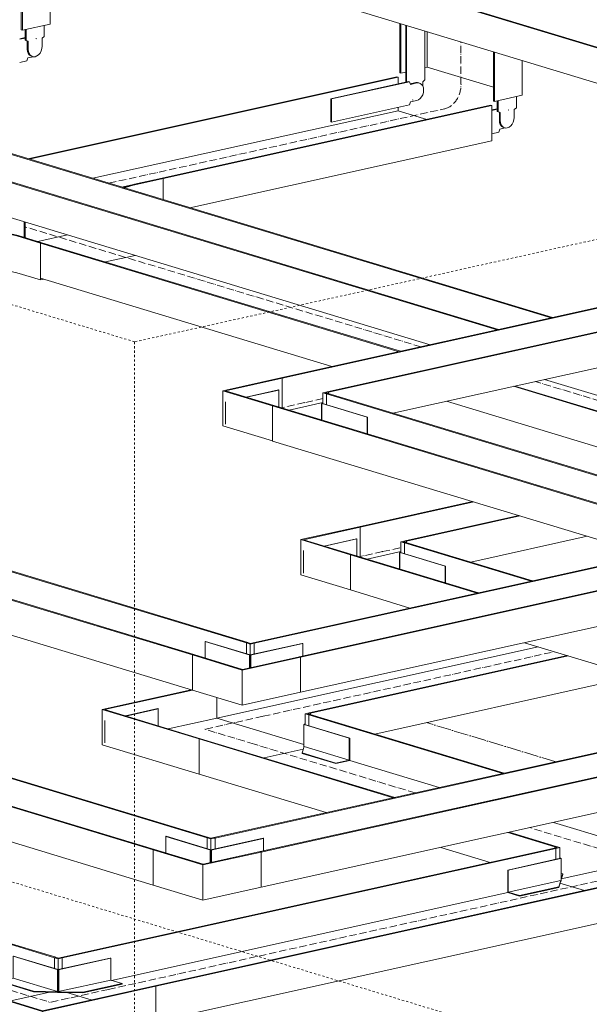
# Model space of a CAD drawing. Header units: millimetres. Extents: x 5617 to 103919, y 7718 to 242078.
# Tile 17 of 24: x 65252 to 66033, y 230880 to 232231. Entities that reach past the tile are written whole.
import ezdxf

# ---------------------------------------------------------------- set-up
doc = ezdxf.new("R2010")
doc.units = ezdxf.units.MM
for name, pattern in [('Линия сетки', [25, 20, -2.5, 0, -2.5]), ('Осевая', [14, 10, -2, 0, -2]), ('Скрыто', [6, 3, -3])]:
    doc.linetypes.add(name, pattern=pattern)
doc.layers.add('Границы 3D вида', color=7, linetype='Скрыто', lineweight=20, true_color=0x0080c0)
for name, color, linetype, lineweight in [('Кабельные лотки', 7, 'Continuous', 18), ('Осевая линия', 7, 'Осевая', 18), ('Соединительные детали кабельных лотков', 7, 'Continuous', 18), ('Уровни', 7, 'Continuous', 9)]:
    doc.layers.add(name, color=color, linetype=linetype, lineweight=lineweight)

# ---------------------------------------------------------------- blocks, each defined once
blk = doc.blocks.new('OSTEC_CLH - ЛН_ ЛП - СЛУМИ - Угол горизонтальный - ZS - Цинкование по методу Сендзимира-V48-МКСС_К1_L28')
at = {"layer": 'Осевая линия'}
for p, q in [((74145.4, 230903.4), (74213.6, 230882.7)), ((74146, 230903.2), (74145.4, 230903.4)), ((74293.4, 230900.5), (74213.6, 230882.7))]:
    blk.add_line(p, q, dxfattribs=at)
at = {"layer": 'Соединительные детали кабельных лотков'}
for p, q in [((74219.4, 230944), (74221.4, 230944.5)), ((74219.4, 230928.7), (74219.4, 230944)), ((74224.3, 230942.5), (74219.4, 230944)), ((74221.4, 230944.5), (74224.6, 230943.5)), ((74224.3, 230942.5), (74230.1, 230943.8)), ((74228.4, 230944.3), (74224.6, 230943.5)), ((74230.1, 230943.8), (74228.4, 230944.3)), ((74230.1, 230943.8), (74230.1, 230928.6)), ((74224.3, 230927.3), (74224.3, 230942.5)), ((74069.4, 230910.7), (74071.3, 230911.2)), ((74069.4, 230862.4), (74069.4, 230910.7)), ((74202.7, 230870.3), (74069.4, 230910.7)), ((74202.9, 230871.2), (74071.3, 230911.2)), ((74202.7, 230870.3), (74358.4, 230904.9)), ((74356.8, 230905.4), (74202.9, 230871.2)), ((74358.4, 230904.9), (74356.8, 230905.4)), ((74358.4, 230904.9), (74358.4, 230856.6)), ((74159.4, 230884.9), (74212.4, 230896.6)), ((74269.5, 230886), (74236.2, 230896.1)), ((74202.7, 230822), (74069.4, 230862.4)), ((74202.7, 230822), (74202.7, 230870.3)), ((74358.4, 230856.6), (74202.7, 230822))]:
    blk.add_line(p, q, dxfattribs=at)
blk = doc.blocks.new('OSTEC_U - ЛН_ ЛП - СЛУМИ - OSTEC_U - ЛН_ ЛП - СЛУМИ-V49-МКСС_К1_L28')
at = {"layer": 'Соединительные детали кабельных лотков'}
for p, q in [((74163.2, 230946.2), (74162.5, 230946)), ((74162.5, 230946), (74224.3, 230927.3)), ((74162.5, 230916), (74162.5, 230946)), ((74224.3, 230927.6), (74163.2, 230946.2)), ((74295.9, 230943.5), (74224.3, 230927.6)), ((74224.3, 230927.3), (74296.4, 230943.3)), ((74296.4, 230943.3), (74295.9, 230943.5)), ((74296.4, 230943.3), (74296.4, 230913.3)), ((74144.3, 230911.9), (74162.5, 230916)), ((74162.5, 230916), (74223.5, 230897.5)), ((74223.4, 230927.3), (74223.4, 230896.4)), ((74223.5, 230927.2), (74224.3, 230927.3)), ((74223.5, 230927.2), (74223.5, 230896.3)), ((74224.3, 230927.3), (74224.3, 230897.2)), ((74224.3, 230927.3), (74225, 230927.1)), ((74224.3, 230897.2), (74224.3, 230927.3)), ((74225, 230896.2), (74225, 230927.1)), ((74225.2, 230896.4), (74225.2, 230927.3)), ((74144.3, 230911.9), (74190.4, 230897.9)), ((74144.3, 230911.1), (74144.3, 230911.9)), ((74190.4, 230897.1), (74144.3, 230911.1)), ((74225, 230897.4), (74296.4, 230913.3)), ((74258.1, 230896.6), (74312, 230908.5)), ((74312, 230907.7), (74258.1, 230895.7)), ((74296.4, 230913.3), (74312, 230908.5)), ((74312, 230908.5), (74312, 230907.7)), ((74190.4, 230897.9), (74223.5, 230897.3)), ((74190.4, 230897.1), (74190.4, 230897.9)), ((74224.3, 230896.4), (74190.4, 230897.1)), ((74224.3, 230896.4), (74223.5, 230896.3)), ((74258.1, 230895.7), (74224.3, 230896.4)), ((74225, 230896.2), (74224.3, 230896.4)), ((74225, 230897.2), (74258.1, 230896.6)), ((74258.1, 230896.6), (74258.1, 230895.7))]:
    blk.add_line(p, q, dxfattribs=at)
for points in [[(74223.7, 230927.5, 0), (74223.5, 230927.4, 0), (74223.4, 230927.4, 0), (74223.4, 230927.3, 0), (74223.4, 230927.3, 0), (74223.4, 230927.2, 0)], [(74225, 230927.1, 0), (74225.1, 230927.2, 0), (74225.1, 230927.2, 0), (74225.2, 230927.3, 0), (74225.1, 230927.3, 0), (74225.1, 230927.4, 0), (74224.9, 230927.4, 0)], [(74223.4, 230896.3, 0), (74223.4, 230896.4, 0), (74223.4, 230896.4, 0)], [(74225.2, 230896.4, 0), (74225.1, 230896.3, 0), (74225.1, 230896.3, 0), (74225, 230896.2, 0)]]:
    blk.add_polyline3d(points, dxfattribs=at)
blk = doc.blocks.new('OSTEC_CLH - ЛН_ ЛП - СЛУМИ - Угол горизонтальный - ZS - Цинкование по методу Сендзимира-V50-МКСС_К1_L28')
at = {"layer": 'Осевая линия'}
for p, q in [((74981.3, 231088.9), (75049.5, 231068.2)), ((74969.7, 231050.5), (75049.5, 231068.2)), ((74970.5, 231050.7), (74969.7, 231050.5))]:
    blk.add_line(p, q, dxfattribs=at)
at = {"layer": 'Соединительные детали кабельных лотков'}
for p, q in [((75057.3, 231129.9), (75055.3, 231129.5)), ((75055.3, 231083.7), (75055.3, 231129.5)), ((75055.3, 231129.5), (75186.9, 231089.6)), ((75190.5, 231089.5), (75057.3, 231129.9)), ((74904.7, 231094.4), (74908.5, 231095.2)), ((74906.4, 231093.9), (74904.7, 231094.4)), ((74907.2, 231096.6), (74905.3, 231096.2)), ((74905.3, 231094.2), (74905.3, 231096.2)), ((74905.3, 231096.2), (74908.5, 231095.2)), ((74912.1, 231095.2), (74906.4, 231093.9)), ((74906.4, 231078.7), (74906.4, 231093.9)), ((74912.1, 231095.2), (74907.2, 231096.6)), ((74912.1, 231079.9), (74912.1, 231095.2)), ((75055.3, 231083.7), (74914, 231052.3)), ((75186.9, 231089.6), (75033.1, 231055.5)), ((75190.5, 231089.5), (75034.7, 231055)), ((75099.7, 231070.2), (75055.3, 231083.7)), ((75190.5, 231041.2), (75190.5, 231089.5)), ((75034.7, 231055), (75033.1, 231055.5)), ((75034.7, 231006.7), (75034.7, 231055)), ((74945.8, 231036.1), (74912.2, 231046.3)), ((75190.5, 231041.2), (75034.7, 231006.7))]:
    blk.add_line(p, q, dxfattribs=at)
blk = doc.blocks.new('OSTEC_U - ЛН_ ЛП - СЛУМИ - OSTEC_U - ЛН_ ЛП - СЛУМИ-1215245-МКСС_К1_L28')
at = {"layer": 'Соединительные детали кабельных лотков'}
for p, q in [((72723.5, 231536.8), (72651.3, 231520.7)), ((72651.9, 231520.6), (72724.1, 231536.6)), ((72724.1, 231536.6), (72722.8, 231537)), ((72724.1, 231536.8), (72723.9, 231536.8)), ((72724.1, 231536.6), (72724.6, 231536.8)), ((72724.5, 231536.4), (72724.1, 231536.6)), ((72724.5, 231536.4), (72724.5, 231505.5)), ((72724.6, 231505.9), (72724.6, 231536.8)), ((72651.3, 231520.7), (72651.9, 231520.6)), ((72651.3, 231489.8), (72651.3, 231520.7)), ((72651.9, 231490.5), (72651.9, 231520.6)), ((72726.7, 231515.3), (72724.6, 231515.9)), ((72724.6, 231508.4), (72726.7, 231515.3)), ((72726.7, 231514.5), (72724.6, 231507.5)), ((72651.9, 231490.5), (72724.1, 231506.5)), ((72667.5, 231485.8), (72721.4, 231497.8)), ((72721.4, 231496.9), (72667.5, 231484.9)), ((72721.4, 231497.8), (72724.1, 231506.5)), ((72724.1, 231505.7), (72721.4, 231496.9)), ((72721.4, 231496.9), (72721.4, 231497.8)), ((72667.5, 231484.9), (72651.3, 231489.8)), ((72667.5, 231485.8), (72651.9, 231490.5)), ((72667.5, 231484.9), (72667.5, 231485.8))]:
    blk.add_line(p, q, dxfattribs=at)
for points in [[(72723.4, 231536.4, 0), (72723.5, 231536.4, 0), (72723.7, 231536.4, 0), (72723.9, 231536.3, 0), (72724.1, 231536.3, 0), (72724.3, 231536.4, 0), (72724.5, 231536.4, 0)], [(72724.5, 231505.5, 0), (72724.3, 231505.4, 0), (72724.1, 231505.4, 0), (72723.9, 231505.4, 0)]]:
    blk.add_polyline3d(points, dxfattribs=at)
blk = doc.blocks.new('OSTEC_CLH - ЛН_ ЛП - СЛУМИ - Угол горизонтальный - ZS - Цинкование по методу Сендзимира-V52-МКСС_К1_L28')
at = {"layer": 'Осевая линия'}
for p, q in [((74505.2, 231275.2), (74425.5, 231257.5)), ((74504.5, 231275), (74505.2, 231275.2)), ((74493.7, 231236.8), (74425.5, 231257.5))]:
    blk.add_line(p, q, dxfattribs=at)
at = {"layer": 'Соединительные детали кабельных лотков'}
for p, q in [((74284.5, 231284.5), (74406.8, 231311.6)), ((74288, 231284.4), (74408.6, 231311.1)), ((74441.9, 231301), (74441.9, 231272.7)), ((74284.5, 231236.2), (74284.5, 231284.5)), ((74284.5, 231284.5), (74417.7, 231244.1)), ((74419.7, 231244.5), (74288, 231284.4)), ((74375.3, 231257.9), (74441.9, 231272.7)), ((74441.9, 231272.7), (74561.2, 231236.5)), ((74562.9, 231278.8), (74568.6, 231280.1)), ((74562.9, 231263.6), (74562.9, 231278.8)), ((74562.9, 231278.8), (74567.8, 231277.4)), ((74570.3, 231279.6), (74566.5, 231278.8)), ((74569.7, 231277.8), (74566.5, 231278.8)), ((74567.8, 231277.4), (74569.7, 231277.8)), ((74567.8, 231277.4), (74567.8, 231262.1)), ((74568.6, 231280.1), (74570.3, 231279.6)), ((74570.3, 231279.6), (74570.3, 231277.6)), ((74417.7, 231244.1), (74419.7, 231244.5)), ((74417.7, 231244.1), (74417.7, 231195.8)), ((74417.7, 231195.8), (74284.5, 231236.2)), ((74506.9, 231218), (74560.4, 231229.9))]:
    blk.add_line(p, q, dxfattribs=at)
blk = doc.blocks.new('OSTEC_U - ЛН_ ЛП - СЛУМИ - OSTEC_U - ЛН_ ЛП - СЛУМИ-V46-МКСС_К1_L28')
at = {"layer": 'Соединительные детали кабельных лотков'}
for p, q in [((72354.9, 231455), (72310.5, 231445.1)), ((72311.1, 231444.9), (72355.5, 231454.8)), ((72355.5, 231454.8), (72354.9, 231455)), ((72355.5, 231454.8), (72355.5, 231431.5)), ((72282.4, 231438.8), (72282.4, 231407.9)), ((72282.4, 231438.8), (72282.4, 231407.9))]:
    blk.add_line(p, q, dxfattribs=at)
blk = doc.blocks.new('OSTEC_U - ЛН_ ЛП - СЛУМИ - OSTEC_U - ЛН_ ЛП - СЛУМИ-V53-МКСС_К1_L28')
at = {"layer": 'Соединительные детали кабельных лотков'}
for p, q in [((74561.6, 231263.9), (74561, 231263.8)), ((74561, 231232.9), (74561, 231263.8)), ((74561.2, 231264.1), (74561.6, 231263.9)), ((74561.2, 231264.1), (74561.2, 231233.2)), ((74562.9, 231264.2), (74561.6, 231263.9)), ((74561.6, 231263.9), (74623.4, 231245.2)), ((74624, 231245.4), (74562.3, 231264.1)), ((74623.4, 231245.2), (74624, 231245.4)), ((74623.4, 231245.2), (74623.4, 231215.2)), ((74624, 231245.4), (74624, 231214.5)), ((74561.6, 231233.9), (74559, 231225.1)), ((74561.2, 231232.8), (74561, 231232.9)), ((74561.6, 231233.9), (74623.4, 231215.2)), ((74559, 231225.1), (74605.1, 231211.1)), ((74559, 231225.1), (74559, 231224.3)), ((74605.1, 231210.3), (74559, 231224.3)), ((74623.4, 231215.2), (74605.1, 231211.1)), ((74624, 231214.5), (74605.1, 231210.3)), ((74605.1, 231211.1), (74605.1, 231210.3))]:
    blk.add_line(p, q, dxfattribs=at)
for points in [[(74561, 231263.8, 0), (74561.2, 231263.7, 0), (74561.4, 231263.7, 0), (74561.6, 231263.7, 0), (74561.8, 231263.7, 0), (74562, 231263.7, 0), (74562.2, 231263.8, 0)], [(74562.1, 231264.1, 0), (74562, 231264.2, 0), (74561.8, 231264.2, 0), (74561.6, 231264.2, 0)]]:
    blk.add_polyline3d(points, dxfattribs=at)
blk = doc.blocks.new('OSTEC_CLV - ЛН_ ЛП - ПШСМ - Угол вертикальный - ZS - Цинкование по методу Сендзимира-1535719-МКСС_К1_L28')
at = {"layer": 'Осевая линия'}
for p, q in [((74776.7, 232141.8), (74776.7, 232142.1)), ((74754.6, 232108.9), (74753.9, 232108.7))]:
    blk.add_line(p, q, dxfattribs=at)
blk.add_ellipse((74754.6, 232136.9), major_axis=(8.4, 27.8), ratio=0.73387, start_param=3.533431, end_param=5.104227, dxfattribs=at)
blk = doc.blocks.new('OSTEC_U - ЛН_ ЛП - ПШСМ - OSTEC_U - ЛН_ ЛП - ПШСМ-1333228-МКСС_К1_L28')
at = {"layer": 'Соединительные детали кабельных лотков'}
for p, q in [((74826.2, 232105.1), (74826.2, 232119.6)), ((74827.5, 232119.9), (74827.5, 232104.7)), ((74852.6, 232110.3), (74852.6, 232125.5)), ((74829.2, 232104), (74826.2, 232105.1)), ((74826.2, 232105.1), (74827.5, 232104.7)), ((74849.5, 232107.8), (74852.6, 232110.3)), ((74849.5, 232096.7), (74849.5, 232107.8)), ((74827.5, 232104.7), (74830.5, 232103.6)), ((74829.2, 232092.9), (74829.2, 232104)), ((74829.2, 232104), (74830.5, 232103.6)), ((74830.5, 232103.6), (74830.5, 232092.5)), ((74835.1, 232083), (74836.4, 232082.6)), ((74836.3, 232082.8), (74835.1, 232083))]:
    blk.add_line(p, q, dxfattribs=at)
for points in [[(74834, 232083.5, 0), (74832, 232084.9, 0), (74830.5, 232087.1, 0), (74829.5, 232089.8, 0), (74829.2, 232092.9, 0)], [(74830.5, 232092.5, 0), (74830.9, 232089.4, 0), (74831.8, 232086.7, 0), (74833.3, 232084.5, 0), (74835.3, 232083.1, 0), (74837.6, 232082.4, 0), (74840, 232082.5, 0), (74842.5, 232083.5, 0), (74844.8, 232085.2, 0), (74846.7, 232087.5, 0), (74848.3, 232090.4, 0), (74849.2, 232093.5, 0), (74849.5, 232096.7, 0)]]:
    blk.add_polyline3d(points, dxfattribs=at)
blk = doc.blocks.new('OSTEC_U - ЛН_ ЛП - ПШСМ - OSTEC_U - ЛН_ ЛП - ПШСМ-1333232-МКСС_К1_L28')
at = {"layer": 'Соединительные детали кабельных лотков'}
for p, q in [((74700.8, 232146.1), (74700.8, 232223.5)), ((74702.1, 232223.1), (74702.1, 232145.1)), ((74727.2, 232148.3), (74727.2, 232215.5)), ((74724.1, 232145.8), (74727.2, 232148.3)), ((74724.1, 232140.1), (74724.1, 232145.8)), ((74709.7, 232121), (74711, 232120.6))]:
    blk.add_line(p, q, dxfattribs=at)
blk = doc.blocks.new('OSTEC_U - ЛН_ ЛП - ПШСМ - OSTEC_U - ЛН_ ЛП - ПШСМ-1333236-МКСС_К1_L28')
at = {"layer": 'Соединительные детали кабельных лотков'}
for p, q in [((74598, 232122.6), (74704.5, 232146.3)), ((74705.8, 232145.9), (74599.3, 232122.3)), ((74705.8, 232145.9), (74704.5, 232146.3)), ((74707.2, 232142.3), (74705.8, 232145.9)), ((74706.9, 232143), (74714.6, 232144.7)), ((74715.9, 232144.3), (74707.2, 232142.3)), ((74719.5, 232144.2), (74718.2, 232144.6)), ((74598, 232090.8), (74598, 232122.6)), ((74599.3, 232122.3), (74598, 232122.6)), ((74599.3, 232122.3), (74599.3, 232090.4)), ((74707.2, 232118.2), (74715.9, 232120.1)), ((74599.3, 232090.4), (74705.8, 232114)), ((74705.8, 232114), (74707.2, 232118.2)), ((74599.3, 232090.4), (74598, 232090.8))]:
    blk.add_line(p, q, dxfattribs=at)
for points in [[(74714.6, 232144.7, 0), (74717.1, 232144.8, 0), (74718.2, 232144.6, 0)], [(74715.9, 232120.1, 0), (74718.4, 232121.1, 0), (74720.7, 232122.8, 0), (74722.6, 232125.2, 0), (74724.1, 232128, 0), (74725.1, 232131.1, 0), (74725.4, 232134.3, 0), (74725.1, 232137.4, 0), (74724.1, 232140.1, 0), (74722.6, 232142.2, 0), (74720.7, 232143.7, 0), (74718.4, 232144.4, 0), (74715.9, 232144.3, 0)]]:
    blk.add_polyline3d(points, dxfattribs=at)
blk = doc.blocks.new('OSTEC_U - ЛН_ ЛП - ПШСМ - OSTEC_U - ЛН_ ЛП - ПШСМ-1333240-МКСС_К1_L28')
at = {"layer": 'Соединительные детали кабельных лотков'}
for p, q in [((74818.9, 232107.2), (74826.2, 232108.8)), ((74826.2, 232108.1), (74818.9, 232106.5)), ((74842.4, 232106.9), (74841.1, 232107.3)), ((74828.6, 232076.8), (74830, 232081)), ((74830, 232081), (74837.1, 232082.5)), ((74818.9, 232074.6), (74828.6, 232076.8))]:
    blk.add_line(p, q, dxfattribs=at)
blk = doc.blocks.new('OSTEC_CT - ЛН_ ЛП - ОГП - Тройник - ZS - Цинкование по методу Сендзимира-1216880-МКСС_К1_L28')
at = {"layer": 'Осевая линия'}
for p, q in [((74130.9, 231961.3), (74113.5, 231966.6)), ((74276.1, 231917.3), (74178.6, 231946.9))]:
    blk.add_line(p, q, dxfattribs=at)
at = {"layer": 'Соединительные детали кабельных лотков'}
for p, q in [((74366.9, 232013.7), (74328.9, 232005.3)), ((74330.5, 232004.8), (74368.5, 232013.2)), ((74368.5, 232013.2), (74366.9, 232013.7)), ((74368.5, 231984.1), (74368.5, 232013.2)), ((74328.9, 232005.3), (74313.1, 232000.9)), ((74314.7, 232000.4), (74330.5, 232004.8)), ((74049.5, 231964), (74050.9, 231964.3)), ((74025, 231937.8), (73987, 231929.4)), ((73987, 231929.4), (73988.6, 231928.9)), ((73988.6, 231928.9), (74026.6, 231937.3)), ((74167.6, 231934.5), (74200.1, 231924.6)), ((74202, 231925), (74169.5, 231934.9)), ((73988.6, 231878.2), (73988.6, 231928.9)), ((74200.1, 231924.6), (74202, 231925)), ((74200.1, 231873.9), (74200.1, 231924.6)), ((73984, 231879.6), (73988.6, 231878.2)), ((73988.6, 231878.2), (74026.6, 231886.6)), ((74167.6, 231883.8), (74200.1, 231873.9)), ((74200.1, 231873.9), (74204.7, 231874.9))]:
    blk.add_line(p, q, dxfattribs=at)
for points in [[(74169.5, 231934.9, 0), (74149.6, 231939.5, 0), (74125.7, 231942.7, 0), (74099.5, 231944.1, 0), (74072.8, 231943.8, 0), (74047.4, 231941.6, 0), (74025, 231937.8, 0)], [(74026.6, 231937.3, 0), (74048.5, 231941, 0), (74073.3, 231943.1, 0), (74099.3, 231943.5, 0), (74124.9, 231942.1, 0), (74148.2, 231939, 0), (74167.6, 231934.5, 0)], [(74167.6, 231883.8, 0), (74148.2, 231888.3, 0), (74124.9, 231891.4, 0), (74099.3, 231892.8, 0), (74073.3, 231892.4, 0), (74048.5, 231890.3, 0), (74026.6, 231886.6, 0)]]:
    blk.add_polyline3d(points, dxfattribs=at)
blk = doc.blocks.new('OSTEC_CLH - ЛН_ ЛП - СЛУМИ - Угол горизонтальный - ZS - Цинкование по методу Сендзимира-V67-МКСС_К1_L28')
at = {"layer": 'Соединительные детали кабельных лотков'}
for p, q in [((74428.8, 231108.4), (74430.7, 231108.9)), ((74428.8, 231093.2), (74428.8, 231108.4)), ((74433.7, 231107), (74428.8, 231108.4)), ((74430.7, 231108.9), (74433.9, 231107.9)), ((74433.7, 231107), (74439.4, 231108.2)), ((74433.7, 231091.7), (74433.7, 231107)), ((74437.7, 231108.7), (74433.9, 231107.9)), ((74439.4, 231108.2), (74437.7, 231108.7)), ((74439.4, 231108.2), (74439.4, 231093)), ((74354.7, 231092), (74356.6, 231092.4)), ((74354.7, 231043.7), (74354.7, 231092)), ((74422.9, 231071.3), (74354.7, 231092)), ((74423.2, 231072.2), (74356.6, 231092.4)), ((74422.9, 231071.3), (74502.7, 231089)), ((74501.1, 231089.5), (74423.2, 231072.2)), ((74502.7, 231089), (74501.1, 231089.5)), ((74502.7, 231089), (74502.7, 231040.7)), ((74422.9, 231023), (74422.9, 231071.3)), ((74422.9, 231023), (74354.7, 231043.7)), ((74502.7, 231040.7), (74422.9, 231023))]:
    blk.add_line(p, q, dxfattribs=at)
blk = doc.blocks.new('OSTEC_U - ЛН_ ЛП - СЛУМИ - OSTEC_U - ЛН_ ЛП - СЛУМИ-V68-МКСС_К1_L28')
at = {"layer": 'Соединительные детали кабельных лотков'}
for p, q in [((74372.5, 231110.6), (74371.8, 231110.4)), ((74371.8, 231110.4), (74433.6, 231091.7)), ((74371.8, 231087.8), (74371.8, 231110.4)), ((74433.7, 231092), (74372.5, 231110.6)), ((74505.2, 231107.9), (74433.7, 231092)), ((74433.7, 231091.7), (74505.7, 231107.7)), ((74505.7, 231107.7), (74505.2, 231107.9)), ((74505.7, 231107.7), (74505.7, 231090.6)), ((74432.7, 231091.7), (74432.7, 231074.2)), ((74432.8, 231091.6), (74433.6, 231091.7)), ((74432.8, 231091.6), (74432.8, 231074.3)), ((74433.6, 231091.7), (74433.6, 231074.4)), ((74433.6, 231091.7), (74434.3, 231091.6)), ((74433.6, 231074.4), (74433.6, 231091.7)), ((74434.3, 231074.6), (74434.3, 231091.6)), ((74434.5, 231074.6), (74434.5, 231091.7))]:
    blk.add_line(p, q, dxfattribs=at)
for points in [[(74433, 231091.9, 0), (74432.8, 231091.8, 0), (74432.7, 231091.8, 0), (74432.7, 231091.7, 0), (74432.7, 231091.7, 0), (74432.7, 231091.6, 0)], [(74434.3, 231091.6, 0), (74434.4, 231091.6, 0), (74434.4, 231091.7, 0), (74434.5, 231091.7, 0), (74434.4, 231091.8, 0), (74434.4, 231091.8, 0), (74434.2, 231091.9, 0)]]:
    blk.add_polyline3d(points, dxfattribs=at)
blk = doc.blocks.new('OSTEC_CLH - ЛН_ ЛП - СЛУМИ - Угол горизонтальный - ZS - Цинкование по методу Сендзимира-V61-МКСС_К1_L28')
at = {"layer": 'Осевая линия'}
for p, q in [((72543.5, 231842.6), (72511.6, 231835.5)), ((72542.7, 231842.4), (72543.5, 231842.6))]:
    blk.add_line(p, q, dxfattribs=at)
at = {"layer": 'Соединительные детали кабельных лотков'}
for p, q in [((72431.2, 231858.9), (72511, 231876.6)), ((72434.8, 231858.8), (72512.6, 231876.1)), ((72511, 231876.6), (72512.6, 231876.1)), ((72512.6, 231876.1), (72512.6, 231835.2)), ((72431.2, 231810.6), (72431.2, 231858.9)), ((72431.2, 231858.9), (72499.5, 231838.2)), ((72501.4, 231838.6), (72434.8, 231858.8)), ((72568.6, 231856.1), (72574.3, 231857.4)), ((72568.6, 231840.8), (72568.6, 231856.1)), ((72568.6, 231856.1), (72573.5, 231854.6)), ((72576, 231856.9), (72572.2, 231856)), ((72575.5, 231855), (72572.2, 231856)), ((72573.5, 231854.6), (72575.5, 231855)), ((72573.5, 231854.6), (72573.5, 231839.3)), ((72574.3, 231857.4), (72576, 231856.9)), ((72576, 231856.9), (72576, 231854.9)), ((72499.5, 231838.2), (72501.4, 231838.6)), ((72499.5, 231838.2), (72499.5, 231789.9)), ((72499.5, 231789.9), (72431.2, 231810.6))]:
    blk.add_line(p, q, dxfattribs=at)
blk = doc.blocks.new('OSTEC_U - ЛН_ ЛП - СЛУМИ - OSTEC_U - ЛН_ ЛП - СЛУМИ-V70-МКСС_К1_L28')
at = {"layer": 'Соединительные детали кабельных лотков'}
for p, q in [((74693.1, 231499.9), (74692.5, 231499.7)), ((74692.5, 231477.4), (74692.5, 231499.7)), ((74692.6, 231500.1), (74693.1, 231499.9)), ((74692.6, 231500.1), (74692.6, 231477.4)), ((74694.3, 231500.1), (74693.1, 231499.9)), ((74693.1, 231499.9), (74754.8, 231481.1)), ((74755.5, 231481.3), (74693.8, 231500)), ((74754.8, 231481.1), (74755.5, 231481.3)), ((74754.8, 231481.1), (74754.8, 231458.5)), ((74755.5, 231481.3), (74755.5, 231458.3))]:
    blk.add_line(p, q, dxfattribs=at)
for points in [[(74692.5, 231499.7, 0), (74692.7, 231499.6, 0), (74692.9, 231499.6, 0), (74693.1, 231499.6, 0), (74693.3, 231499.6, 0), (74693.5, 231499.7, 0), (74693.7, 231499.7, 0)], [(74693.6, 231500, 0), (74693.4, 231500.1, 0), (74693.2, 231500.1, 0), (74693, 231500.1, 0)]]:
    blk.add_polyline3d(points, dxfattribs=at)
blk = doc.blocks.new('OSTEC_U - ЛН_ ЛП - СЛУМИ - OSTEC_U - ЛН_ ЛП - СЛУМИ-V80-МКСС_К1_L28')
at = {"layer": 'Соединительные детали кабельных лотков'}
for p, q in [((74586.2, 231704.2), (74585.6, 231704.1)), ((74585.6, 231681.8), (74585.6, 231704.1)), ((74585.8, 231704.4), (74586.2, 231704.2)), ((74585.8, 231704.4), (74585.8, 231681.8)), ((74587.5, 231704.5), (74586.2, 231704.2)), ((74586.2, 231704.2), (74648, 231685.5)), ((74648.6, 231685.7), (74586.9, 231704.4)), ((74648, 231685.5), (74648.6, 231685.7)), ((74648, 231685.5), (74648, 231662.9)), ((74648.6, 231685.7), (74648.6, 231662.7))]:
    blk.add_line(p, q, dxfattribs=at)
for points in [[(74585.6, 231704.1, 0), (74585.8, 231704, 0), (74586, 231704, 0), (74586.2, 231704, 0), (74586.4, 231704, 0), (74586.6, 231704, 0), (74586.8, 231704.1, 0)], [(74586.7, 231704.4, 0), (74586.6, 231704.5, 0), (74586.4, 231704.5, 0), (74586.1, 231704.5, 0)]]:
    blk.add_polyline3d(points, dxfattribs=at)
blk = doc.blocks.new('OSTEC_U - ЛН_ ЛП - СЛУМИ - OSTEC_U - ЛН_ ЛП - СЛУМИ-V81-МКСС_К1_L28')
at = {"layer": 'Соединительные детали кабельных лотков'}
for p, q in [((74426.4, 231378), (74425.7, 231377.8)), ((74425.7, 231377.8), (74487.4, 231359.1)), ((74425.7, 231355.2), (74425.7, 231377.8)), ((74487.5, 231359.4), (74426.4, 231378)), ((74559, 231375.3), (74487.5, 231359.4)), ((74559.6, 231375.1), (74559, 231375.3)), ((74487.5, 231359.1), (74559.6, 231375.1)), ((74559.6, 231375.1), (74559.6, 231357.9)), ((74486.5, 231359.1), (74486.5, 231341.6)), ((74486.7, 231359), (74487.4, 231359.1)), ((74486.7, 231359), (74486.7, 231341.6)), ((74487.4, 231359.1), (74487.4, 231341.8)), ((74487.4, 231359.1), (74488.1, 231358.9)), ((74487.4, 231341.8), (74487.4, 231359.1)), ((74488.1, 231341.9), (74488.1, 231358.9)), ((74488.3, 231342), (74488.3, 231359.1))]:
    blk.add_line(p, q, dxfattribs=at)
for points in [[(74486.9, 231359.3, 0), (74486.7, 231359.2, 0), (74486.6, 231359.2, 0), (74486.6, 231359.1, 0), (74486.5, 231359.1, 0), (74486.6, 231359, 0)], [(74488.1, 231358.9, 0), (74488.3, 231359, 0), (74488.3, 231359, 0), (74488.3, 231359.1, 0), (74488.3, 231359.1, 0), (74488.2, 231359.2, 0), (74488.1, 231359.2, 0)]]:
    blk.add_polyline3d(points, dxfattribs=at)

msp = doc.modelspace()

# ---------------------------------------------------------------- linework, layer by layer
at = {"layer": 'Границы 3D вида'}
for p, q in [((65410, 231789), (57248.9, 234263.8)), ((69988.1, 232805), (65410, 231789)), ((69988.1, 229608.7), (61827, 232083.5)), ((65410, 231789), (65410, 228592.7))]:
    msp.add_line(p, q, dxfattribs=at)
at = {"layer": 'Кабельные лотки'}
for p, q in [((66719.5, 231987.4), (65357.6, 232400.4)), ((66721.4, 231987.8), (65359.5, 232400.8)), ((65254.6, 232217.1), (65254.6, 232368.5)), ((65256.3, 232216.6), (65256.3, 232368.5)), ((65294.3, 232225.1), (65294.3, 232365.6)), ((66630.8, 231966), (65357.6, 232352.1)), ((65256.3, 232216.6), (65254.6, 232217.1)), ((65294.3, 232225.1), (65256.3, 232216.6)), ((65773.4, 232158.2), (65773.4, 232226)), ((65775.1, 232157.7), (65775.1, 232225.5)), ((65811.2, 232165.8), (65811.2, 232214.6)), ((65901.8, 232119.3), (65901.8, 232187.1)), ((65903.5, 232118.8), (65903.5, 232186.6)), ((65941.4, 232127.3), (65941.4, 232175)), ((65781.6, 232159.2), (65775.1, 232157.7)), ((65811.2, 232165.8), (65807.9, 232165)), ((65901.8, 232138.3), (65811.2, 232165.8)), ((65263.8, 232040.3), (65769.6, 232152.6)), ((65265.5, 232039.8), (65771.3, 232152.1)), ((65769.6, 232152.6), (65771.3, 232152.1)), ((65771.3, 232152.1), (65771.3, 232143.9)), ((65775.1, 232157.7), (65773.4, 232158.2)), ((65903.5, 232118.8), (65901.8, 232119.3)), ((65941.4, 232127.3), (65903.5, 232118.8)), ((65981, 231821.8), (65029.7, 232110.3)), ((65982.9, 231822.3), (65031.6, 232110.7)), ((65352.8, 232013.4), (65771.3, 232106.2)), ((65392.2, 232001.4), (65898, 232113.7)), ((65393.8, 232000.9), (65899.7, 232113.2)), ((65771.3, 232110.6), (65771.3, 232106.2)), ((65771.3, 232106.2), (65810.7, 232094.3)), ((65898, 232113.7), (65899.7, 232113.2)), ((65899.7, 232113.2), (65899.7, 232064.9)), ((65907, 231805.4), (64955.6, 232093.9)), ((65908.9, 231805.8), (64957.5, 232094.3)), ((65485.8, 231973), (65899.7, 232064.9)), ((65815, 231785), (64955.6, 232045.6)), ((66718.9, 231985.6), (65610.6, 231739.6)), ((66720.6, 231985.1), (65612.3, 231739.1)), ((66782.3, 231966.4), (65674, 231720.4)), ((66783.9, 231965.9), (65675.6, 231719.9)), ((65258.6, 231953.7), (65258.6, 231932.4)), ((65260.1, 231931.9), (65260.1, 231953.3)), ((65277.2, 231926.7), (65317.8, 231935.7)), ((65280.8, 231924.6), (65282.8, 231925)), ((65280.8, 231876.3), (65280.8, 231924.6)), ((65772.5, 231775.5), (65280.8, 231924.6)), ((65774.4, 231776), (65282.8, 231925)), ((66783.9, 231917.6), (65763.8, 231691.2)), ((65563.4, 231375.8), (63788.7, 231914)), ((65565.3, 231376.3), (63790.7, 231914.4)), ((65370.1, 231898.6), (65410.7, 231907.6)), ((65489.4, 231359.4), (63714.7, 231897.5)), ((65491.3, 231359.8), (63716.6, 231898)), ((65680.5, 231755.1), (65280.8, 231876.3)), ((65489.4, 231311.1), (63714.7, 231849.2)), ((65612.3, 231739.1), (65610.6, 231739.6)), ((65612.3, 231698.2), (65612.3, 231739.1)), ((66206.8, 231643.8), (65929.4, 231728)), ((66208.7, 231644.3), (65931.3, 231728.4)), ((66249.4, 231653.3), (65972, 231737.4)), ((65673.1, 231717.7), (65675.1, 231718.1)), ((65673.1, 231702.4), (65673.1, 231717.7)), ((65673.1, 231717.7), (66277.7, 231534.3)), ((65675.6, 231719.9), (65674, 231720.4)), ((65675.1, 231718.1), (66279.6, 231534.8)), ((65675.6, 231717.9), (65675.6, 231719.9)), ((65599.1, 231701.2), (65601, 231701.7)), ((65599.1, 231652.9), (65599.1, 231701.2)), ((65599.1, 231701.2), (66203.6, 231517.9)), ((65601, 231701.7), (66205.6, 231518.3)), ((65668.2, 231705.7), (65621.7, 231695.4)), ((66114.9, 231623.4), (65837.5, 231707.5)), ((63591.9, 231690), (65509.5, 231108.4)), ((63593.8, 231690.4), (65511.5, 231108.9)), ((63517.8, 231673.5), (65435.5, 231092)), ((63519.7, 231674), (65437.4, 231092.4)), ((65599.1, 231652.9), (66114.9, 231496.5)), ((63517.8, 231625.2), (65435.5, 231043.7)), ((65717.5, 231535.2), (65873.2, 231569.8)), ((65719.2, 231534.7), (65874.9, 231569.3)), ((65780.9, 231516), (65936.6, 231550.6)), ((65782.5, 231515.5), (65938.2, 231550.1)), ((65719.2, 231534.7), (65717.5, 231535.2)), ((65719.2, 231493.9), (65719.2, 231534.7)), ((66203.1, 231516.1), (65572.4, 231376.1)), ((66204.7, 231515.6), (65574, 231375.6)), ((65780, 231513.3), (65782, 231513.7)), ((65780, 231498), (65780, 231513.3)), ((65953.5, 231460.7), (65780, 231513.3)), ((65782.5, 231515.5), (65780.9, 231516)), ((65955.4, 231461.1), (65782, 231513.7)), ((65782.5, 231513.5), (65782.5, 231515.5)), ((65870.7, 231486.8), (66030.2, 231522.2)), ((66266.4, 231496.9), (65635.7, 231356.9)), ((65706, 231496.8), (65707.9, 231497.3)), ((65706, 231448.6), (65706, 231496.8)), ((65879.4, 231444.2), (65706, 231496.8)), ((65881.4, 231444.7), (65707.9, 231497.3)), ((65728.6, 231491), (65775.1, 231501.3)), ((66268.1, 231496.4), (65637.4, 231356.4)), ((63642.6, 231446.7), (65300.2, 230944)), ((63644.5, 231447.1), (65302.2, 230944.5)), ((66268.1, 231448.1), (65637.4, 231308.1)), ((65787.5, 231423.8), (65706, 231448.6)), ((65565.3, 231376.3), (65563.4, 231375.8)), ((65563.4, 231375.8), (65563.4, 231360.5)), ((65574, 231375.6), (65572.4, 231376.1)), ((65574, 231360.4), (65574, 231375.6)), ((66273.8, 231276.4), (65944.4, 231376.2)), ((65522.7, 231272.7), (65963.4, 231370.5)), ((65491.3, 231359.8), (65489.4, 231359.4)), ((65489.4, 231359.4), (65489.4, 231311.1)), ((65637.4, 231356.4), (65635.7, 231356.9)), ((65637.4, 231308.1), (65637.4, 231356.4)), ((65649.4, 231280.1), (66002.8, 231358.5)), ((65651, 231279.6), (66004.4, 231358)), ((65739.2, 231250.9), (66096.4, 231330.2)), ((65518.5, 231108.7), (66362, 231295.9)), ((65520.2, 231108.2), (66363.6, 231295.4)), ((65522.7, 231272.7), (65522.7, 231301)), ((65641.9, 231236.5), (65522.7, 231272.7)), ((65581.9, 231089.5), (66425.3, 231276.7)), ((65583.5, 231089), (66427, 231276.2)), ((65648.6, 231277.4), (65650.5, 231277.8)), ((65648.6, 231262.1), (65648.6, 231277.4)), ((65914.7, 231196.7), (65648.6, 231277.4)), ((65651, 231279.6), (65649.4, 231280.1)), ((65916.6, 231197.1), (65650.5, 231277.8)), ((65651, 231277.6), (65651, 231279.6)), ((65498.5, 231244.1), (65500.4, 231244.5)), ((65498.5, 231195.8), (65498.5, 231244.1)), ((65764.6, 231163.4), (65498.5, 231244.1)), ((65766.6, 231163.8), (65500.4, 231244.5)), ((65583.5, 231040.7), (66427, 231227.9)), ((65587.7, 231218), (65641.2, 231229.9)), ((65827.4, 231177.3), (65704.8, 231214.5)), ((65672.7, 231143), (65498.5, 231195.8)), ((66136.1, 231083.7), (65984.4, 231129.7)), ((65511.5, 231108.9), (65509.5, 231108.4)), ((65509.5, 231108.4), (65509.5, 231093.2)), ((65520.2, 231108.2), (65518.5, 231108.7)), ((65520.2, 231093), (65520.2, 231108.2)), ((65986.1, 231096.2), (65921.6, 231115.8)), ((65988, 231096.6), (65923.5, 231116.2)), ((65309.2, 230944.3), (65985.5, 231094.4)), ((65310.9, 230943.8), (65987.2, 231093.9)), ((65437.4, 231092.4), (65435.5, 231092)), ((65435.5, 231092), (65435.5, 231043.7)), ((65897.4, 231074.8), (65829.7, 231095.4)), ((65985.5, 231094.4), (65987.2, 231093.9)), ((65988, 231096.6), (65986.1, 231096.2)), ((65986.1, 231096.2), (65986.1, 231094.2)), ((65987.2, 231093.9), (65987.2, 231078.7)), ((65583.5, 231089), (65581.9, 231089.5)), ((65583.5, 231040.7), (65583.5, 231089)), ((66136.1, 231083.7), (65994.8, 231052.3)), ((65437.6, 230905.4), (66113.9, 231055.5)), ((65439.2, 230904.9), (66115.5, 231055)), ((65993, 231046.3), (66026.6, 231036.1)), ((65378.3, 230912.9), (65921.4, 231033.5)), ((65439.2, 230856.6), (66115.5, 231006.7)), ((65302.2, 230944.5), (65300.2, 230944)), ((65300.2, 230944), (65300.2, 230928.7)), ((65310.9, 230943.8), (65309.2, 230944.3)), ((65310.9, 230928.6), (65310.9, 230943.8)), ((65439.2, 230904.9), (65437.6, 230905.4)), ((65439.2, 230856.6), (65439.2, 230904.9)), ((65293.1, 230896.6), (65240.2, 230884.9)), ((65350.3, 230886), (65316.9, 230896.1))]:
    msp.add_line(p, q, dxfattribs=at)
at = {"layer": 'Осевая линия'}
for p, q in [((65857.4, 232142.8), (65857.4, 232200.5)), ((65374.8, 232006.7), (65834.7, 232108.7)), ((65802.5, 231782.2), (65356.8, 231917.3)), ((66236.8, 231650.5), (65959.4, 231734.6)), ((65668.2, 231711.2), (65643.1, 231705.6)), ((65750, 231501.2), (65775.1, 231506.8)), ((65586, 231275.2), (65985.4, 231363.8)), ((65794.7, 231170), (65574.5, 231236.8)), ((66062, 231088.9), (65951.6, 231122.4)), ((65374.2, 230900.5), (66050.5, 231050.5))]:
    msp.add_line(p, q, dxfattribs=at)
at = {"layer": 'Уровни', "linetype": 'Линия сетки', "lineweight": 18}
msp.add_line((65987.4, 231212.8), (65810, 231266.6), dxfattribs=at)

# ---------------------------------------------------------------- block references
at = {"layer": 'Соединительные детали кабельных лотков'}
for name, p in [('OSTEC_U - ЛН_ ЛП - ПШСМ - OSTEC_U - ЛН_ ЛП - ПШСМ-1333228-МКСС_К1_L28', (-9566.4, 97.8)), ('OSTEC_U - ЛН_ ЛП - ПШСМ - OSTEC_U - ЛН_ ЛП - ПШСМ-1333232-МКСС_К1_L28', (-8919.2, 0)), ('OSTEC_U - ЛН_ ЛП - ПШСМ - OSTEC_U - ЛН_ ЛП - ПШСМ-1333240-МКСС_К1_L28', (-9566.4, 97.8)), ('OSTEC_U - ЛН_ ЛП - ПШСМ - OSTEC_U - ЛН_ ЛП - ПШСМ-1333236-МКСС_К1_L28', (-8919.2, 0)), ('OSTEC_CLV - ЛН_ ЛП - ПШСМ - Угол вертикальный - ZS - Цинкование по методу Сендзимира-1535719-МКСС_К1_L28', (-8919.2, 0)), ('OSTEC_U - ЛН_ ЛП - ПШСМ - OSTEC_U - ЛН_ ЛП - ПШСМ-1333228-МКСС_К1_L28', (-8919.2, 0)), ('OSTEC_U - ЛН_ ЛП - ПШСМ - OSTEC_U - ЛН_ ЛП - ПШСМ-1333240-МКСС_К1_L28', (-8919.2, 0)), ('OSTEC_CT - ЛН_ ЛП - ОГП - Тройник - ZS - Цинкование по методу Сендзимира-1216880-МКСС_К1_L28', (-8919.2, 0)), ('OSTEC_CLH - ЛН_ ЛП - СЛУМИ - Угол горизонтальный - ZS - Цинкование по методу Сендзимира-V61-МКСС_К1_L28', (-6900.4, -136.9)), ('OSTEC_U - ЛН_ ЛП - СЛУМИ - OSTEC_U - ЛН_ ЛП - СЛУМИ-V46-МКСС_К1_L28', (-6747.7, 268.1)), ('OSTEC_U - ЛН_ ЛП - СЛУМИ - OSTEC_U - ЛН_ ЛП - СЛУМИ-V80-МКСС_К1_L28', (-8919.2, 0)), ('OSTEC_CLH - ЛН_ ЛП - СЛУМИ - Угол горизонтальный - ZS - Цинкование по методу Сендзимира-V61-МКСС_К1_L28', (-6793.5, -341.3)), ('OSTEC_U - ЛН_ ЛП - СЛУМИ - OSTEC_U - ЛН_ ЛП - СЛУМИ-V46-МКСС_К1_L28', (-6640.8, 63.7)), ('OSTEC_U - ЛН_ ЛП - СЛУМИ - OSTEC_U - ЛН_ ЛП - СЛУМИ-V70-МКСС_К1_L28', (-8919.2, 0)), ('OSTEC_CLH - ЛН_ ЛП - СЛУМИ - Угол горизонтальный - ZS - Цинкование по методу Сендзимира-V67-МКСС_К1_L28', (-8865.3, 267.4)), ('OSTEC_U - ЛН_ ЛП - СЛУМИ - OSTEC_U - ЛН_ ЛП - СЛУМИ-V81-МКСС_К1_L28', (-8919.2, 0)), ('OSTEC_CLH - ЛН_ ЛП - СЛУМИ - Угол горизонтальный - ZS - Цинкование по методу Сендзимира-V52-МКСС_К1_L28', (-8919.2, 0)), ('OSTEC_U - ЛН_ ЛП - СЛУМИ - OSTEC_U - ЛН_ ЛП - СЛУМИ-V46-МКСС_К1_L28', (-6913.2, -169.3)), ('OSTEC_U - ЛН_ ЛП - СЛУМИ - OSTEC_U - ЛН_ ЛП - СЛУМИ-V53-МКСС_К1_L28', (-8919.2, 0)), ('OSTEC_CLH - ЛН_ ЛП - СЛУМИ - Угол горизонтальный - ZS - Цинкование по методу Сендзимира-V50-МКСС_К1_L28', (-8919.2, 0)), ('OSTEC_CLH - ЛН_ ЛП - СЛУМИ - Угол горизонтальный - ZS - Цинкование по методу Сендзимира-V67-МКСС_К1_L28', (-8919.2, 0)), ('OSTEC_U - ЛН_ ЛП - СЛУМИ - OSTEC_U - ЛН_ ЛП - СЛУМИ-V68-МКСС_К1_L28', (-8919.2, 0)), ('OSTEC_U - ЛН_ ЛП - СЛУМИ - OSTEC_U - ЛН_ ЛП - СЛУМИ-1215245-МКСС_К1_L28', (-6729.9, -456.4)), ('OSTEC_CLH - ЛН_ ЛП - СЛУМИ - Угол горизонтальный - ZS - Цинкование по методу Сендзимира-V48-МКСС_К1_L28', (-8919.2, 0)), ('OSTEC_U - ЛН_ ЛП - СЛУМИ - OSTEC_U - ЛН_ ЛП - СЛУМИ-V49-МКСС_К1_L28', (-8919.2, 0))]:
    msp.add_blockref(name, p, dxfattribs=at)

doc.saveas('drawing.dxf')
